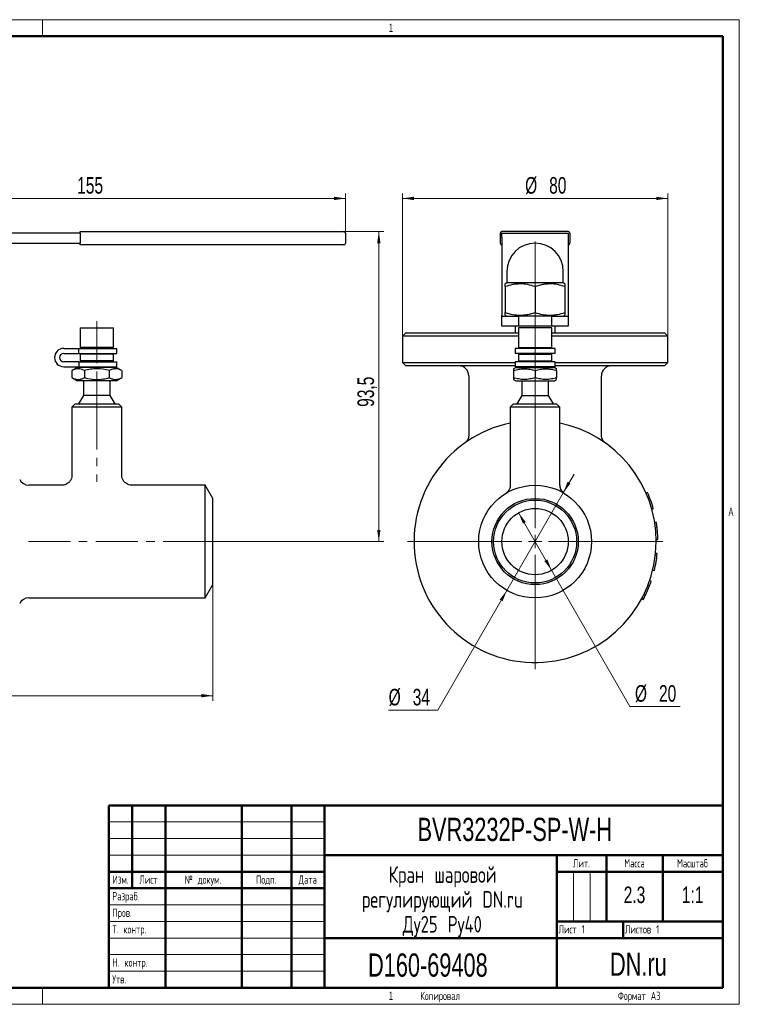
# Model space of a CAD drawing. Header units: millimetres. Extents: x 0 to 420, y 0 to 297.
# Tile 14 of 14: x 203 to 420, y 0 to 297. Entities that reach past the tile are written whole.
import ezdxf

# ---------------------------------------------------------------- set-up
doc = ezdxf.new("R2010")
doc.units = ezdxf.units.MM
doc.linetypes.add('CENTERX2', pattern=[20.32, 12.7, -2.54, 2.54, -2.54])
doc.layers.add('ОСНОВНОЙ', color=7, linetype='Continuous', lineweight=25)
doc.styles.add('SLDTEXTSTYLE0', font='TXT', dxfattribs={"width": 0.7, "bigfont": 'bigfont'})
doc.styles.add('SLDTEXTSTYLE1', font='TXT', dxfattribs={"width": 0.7})
doc.styles.add('SLDTEXTSTYLE2', font='TXT', dxfattribs={"width": 0.605})
doc.dimstyles.new('SLDDIMSTYLE0', dxfattribs={"dimtxt": 5, "dimasz": 3.5, "dimexe": 0, "dimexo": 0.0625, "dimgap": 1.25, "dimtad": 2, "dimrnd": 1e-09, "dimzin": 12, "dimdsep": 46, "dimtxsty": 'SLDTEXTSTYLE1', "dimsah": 1, "dimcen": 0.09, "dimadec": 0, "dimazin": 3, "dimtfac": 1, "dimtdec": 3, "dimtofl": 0, "dimtmove": 0, "dimatfit": 3, "dimfxl": 1, "dimfrac": 2, "dimtolj": 1, "dimtzin": 12, "dimarcsym": 0})
doc.dimstyles.new('SLDDIMSTYLE1', dxfattribs={"dimtxt": 5, "dimasz": 3.5, "dimexe": 0, "dimexo": 0.0625, "dimgap": 1.25, "dimtad": 2, "dimrnd": 1e-09, "dimzin": 12, "dimdsep": 46, "dimtxsty": 'SLDTEXTSTYLE1', "dimsah": 1, "dimcen": 0.09, "dimadec": 0, "dimazin": 3, "dimtol": 1, "dimtp": 3, "dimtm": 3, "dimtfac": 1, "dimtdec": 3, "dimtofl": 0, "dimtmove": 0, "dimatfit": 3, "dimfxl": 1, "dimfrac": 2, "dimtolj": 1, "dimarcsym": 0})
doc.dimstyles.new('SLDDIMSTYLE2', dxfattribs={"dimtxt": 5, "dimasz": 3.5, "dimexe": 0, "dimexo": 0.0625, "dimgap": 1.25, "dimtad": 0, "dimtih": 1, "dimtoh": 1, "dimrnd": 1e-09, "dimzin": 12, "dimdsep": 46, "dimtxsty": 'SLDTEXTSTYLE1', "dimsah": 1, "dimcen": 0, "dimadec": 0, "dimazin": 3, "dimtfac": 1, "dimtdec": 3, "dimtmove": 0, "dimatfit": 3, "dimfxl": 1, "dimfrac": 2, "dimtolj": 1, "dimtzin": 12, "dimarcsym": 0})

# ---------------------------------------------------------------- blocks, each defined once
blk = doc.blocks.new('SW_NOTE_0')
at = {"color": 0, "linetype": 'Continuous', "lineweight": 0, "char_height": 5, "attachment_point": 2, "style": 'SLDTEXTSTYLE0'}
for s, insert in [('Кран шаровой', (17.19, 6.43)), ('регулирующий DN.ru', (17.09, -1.07)), ('Ду25 Ру40', (17.1, -8.57))]:
    blk.add_mtext(s, dxfattribs=dict(at, insert=insert))
blk = doc.blocks.new('_D')
at = {"color": 7, "linetype": 'Continuous', "lineweight": 0}
for p, q in [((291.34, 233.09), (312.84, 233.09)), ((311.34, 139.59), (311.34, 233.09)), ((263.34, 139.59), (312.84, 139.59))]:
    blk.add_line(p, q, dxfattribs=at)
at = {"color": 7, "linetype": 'Continuous', "lineweight": 18}
for points in [[(311.34, 233.09), (310.84, 229.59), (311.84, 229.59)], [(311.34, 139.59), (311.84, 143.09), (310.84, 143.09)]]:
    blk.add_solid(points, dxfattribs=at)
at = {"color": 7, "linetype": 'Continuous', "lineweight": 18, "insert": (304.9, 180.21), "char_height": 5, "attachment_point": 1, "rotation": 90, "style": 'SLDTEXTSTYLE1'}
blk.add_mtext('93,5', dxfattribs=at)
blk = doc.blocks.new('_D_1')
at = {"color": 7, "linetype": 'Continuous', "lineweight": 0}
for p, q in [((146.34, 228.19), (146.34, 244.59)), ((301.34, 232.59), (301.34, 244.59)), ((146.34, 243.09), (301.34, 243.09))]:
    blk.add_line(p, q, dxfattribs=at)
at = {"color": 7, "linetype": 'Continuous', "lineweight": 18}
for points in [[(146.34, 243.09), (149.84, 242.59), (149.84, 243.59)], [(301.34, 243.09), (297.84, 243.59), (297.84, 242.59)]]:
    blk.add_solid(points, dxfattribs=at)
at = {"color": 7, "linetype": 'Continuous', "lineweight": 18, "insert": (220.41, 249.53), "char_height": 5, "attachment_point": 1, "style": 'SLDTEXTSTYLE1'}
blk.add_mtext('155', dxfattribs=at)
blk = doc.blocks.new('_D_2')
at = {"color": 7, "linetype": 'Continuous', "lineweight": 0}
for p, q in [((31.34, 126.59), (31.34, 91.59)), ((261.34, 126.59), (261.34, 91.59)), ((31.34, 93.09), (261.34, 93.09))]:
    blk.add_line(p, q, dxfattribs=at)
at = {"color": 7, "linetype": 'Continuous', "lineweight": 18}
for points in [[(31.34, 93.09), (34.84, 92.59), (34.84, 93.59)], [(261.34, 93.09), (257.84, 93.59), (257.84, 92.59)]]:
    blk.add_solid(points, dxfattribs=at)
at = {"color": 7, "linetype": 'Continuous', "lineweight": 18, "char_height": 5, "attachment_point": 1, "style": 'SLDTEXTSTYLE1'}
for s, insert in [('230', (136.34, 99.53)), ('±3', (147.61, 99.53))]:
    blk.add_mtext(s, dxfattribs=dict(at, insert=insert))
blk = doc.blocks.new('_D_3')
at = {"color": 7, "linetype": 'Continuous', "lineweight": 0}
for p, q in [((318.45, 201.59), (318.45, 244.59)), ((398.45, 201.59), (398.45, 244.59)), ((318.45, 243.09), (398.45, 243.09))]:
    blk.add_line(p, q, dxfattribs=at)
at = {"color": 7, "linetype": 'Continuous', "lineweight": 18}
for points in [[(318.45, 243.09), (321.95, 242.59), (321.95, 243.59)], [(398.45, 243.09), (394.95, 243.59), (394.95, 242.59)]]:
    blk.add_solid(points, dxfattribs=at)
at = {"color": 7, "linetype": 'Continuous', "lineweight": 18, "char_height": 5, "attachment_point": 1, "style": 'SLDTEXTSTYLE1'}
for s, insert in [('%%c', (355.44, 249.53)), ('80', (362.69, 249.53))]:
    blk.add_mtext(s, dxfattribs=dict(at, insert=insert))
blk = doc.blocks.new('_D_4')
at = {"color": 7, "linetype": 'Continuous', "lineweight": 0}
for p, q in [((366.94, 154.32), (370.18, 159.95)), ((366.94, 154.32), (349.96, 124.86)), ((349.96, 124.86), (329.12, 88.71)), ((329.12, 88.71), (314.3, 88.71))]:
    blk.add_line(p, q, dxfattribs=at)
at = {"color": 7, "linetype": 'Continuous', "lineweight": 18}
for points in [[(366.94, 154.32), (369.12, 157.1), (368.25, 157.6)], [(349.96, 124.86), (347.78, 122.08), (348.64, 121.58)]]:
    blk.add_solid(points, dxfattribs=at)
at = {"color": 7, "linetype": 'Continuous', "lineweight": 18, "char_height": 5, "attachment_point": 1, "style": 'SLDTEXTSTYLE1'}
for s, insert in [('%%c', (314.3, 95.16)), ('34', (321.55, 95.16))]:
    blk.add_mtext(s, dxfattribs=dict(at, insert=insert))
blk = doc.blocks.new('_D_5')
at = {"color": 7, "linetype": 'Continuous', "lineweight": 0}
for p, q in [((353.47, 148.26), (363.43, 130.92)), ((363.43, 130.92), (387.01, 89.83)), ((387.01, 89.83), (402.19, 89.83))]:
    blk.add_line(p, q, dxfattribs=at)
at = {"color": 7, "linetype": 'Continuous', "lineweight": 18}
for points in [[(353.47, 148.26), (354.78, 144.98), (355.64, 145.47)], [(363.43, 130.92), (362.12, 134.2), (361.25, 133.7)]]:
    blk.add_solid(points, dxfattribs=at)
at = {"color": 7, "linetype": 'Continuous', "lineweight": 18, "char_height": 5, "attachment_point": 1, "style": 'SLDTEXTSTYLE1'}
for s, insert in [('%%c', (388.54, 96.28)), ('20', (395.79, 96.28))]:
    blk.add_mtext(s, dxfattribs=dict(at, insert=insert))
blk = doc.blocks.new('SW_CENTERMARKSYMBOL_0')
at = {"color": 0, "linetype": 'Continuous', "lineweight": 18}
for p, q in [((0, 4), (0, 90.52)), ((-4, 0), (-38.5, 0)), ((0, 0), (-2, 0)), ((0, 0), (0, 2)), ((0, 0), (0, -2)), ((0, 0), (2, 0)), ((4, 0), (38.5, 0)), ((0, -4), (0, -38.5))]:
    blk.add_line(p, q, dxfattribs=at)

msp = doc.modelspace()

# ---------------------------------------------------------------- linework, layer by layer
at = {"color": 7, "linetype": 'Continuous', "lineweight": 18}
for p, q in [((0, 297), (420, 297)), ((420, 297), (420, 0)), ((230, 55), (295, 55)), ((230, 50), (295, 50)), ((230, 45), (295, 45)), ((370, 40), (370, 25)), ((375, 40), (375, 25)), ((230, 30), (295, 30)), ((230, 25), (295, 25)), ((230, 20), (295, 20)), ((230, 15), (295, 15)), ((230, 10), (295, 10)), ((0, 0), (420, 0))]:
    msp.add_line(p, q, dxfattribs=at)
at = {"color": 7, "linetype": 'Continuous', "lineweight": 50}
for p, q in [((415, 292), (20, 292)), ((415, 5), (415, 292)), ((230, 60), (415, 60)), ((230, 60), (230, 5)), ((237, 35), (237, 60)), ((247, 60), (247, 5)), ((270, 60), (270, 5)), ((285, 60), (285, 5)), ((295, 60), (295, 5)), ((295, 45), (415, 45)), ((365, 45), (365, 5)), ((380, 45), (380, 25)), ((397, 45), (397, 25)), ((230, 40), (295, 40)), ((365, 40), (415, 40)), ((230, 35), (295, 35)), ((365, 25), (415, 25)), ((385, 25), (385, 20)), ((295, 20), (415, 20)), ((20, 5), (415, 5))]:
    msp.add_line(p, q, dxfattribs=at)
at = {"color": 7, "linetype": 'Continuous', "lineweight": 25}
for p, q in [((221.342, 232.587), (184.257, 232.587)), ((221.342, 233.087), (291.342, 233.087)), ((221.342, 232.587), (221.342, 233.087)), ((221.342, 232.587), (221.342, 229.587)), ((291.342, 233.087), (300.842, 233.087)), ((301.342, 232.587), (301.342, 229.587)), ((347.947, 232.587), (347.947, 229.587)), ((368.447, 233.087), (348.447, 233.087)), ((348.447, 232.587), (368.447, 232.587)), ((348.447, 231.416), (348.447, 232.587)), ((368.447, 232.587), (368.447, 231.416)), ((368.947, 232.587), (368.947, 229.587)), ((184.257, 229.587), (221.342, 229.587)), ((221.342, 229.087), (221.342, 229.587)), ((291.342, 229.087), (221.342, 229.087)), ((300.842, 229.087), (291.342, 229.087)), ((348.447, 231.416), (348.447, 207.88)), ((368.447, 231.416), (368.447, 207.88)), ((349.947, 221.087), (349.947, 217.587)), ((366.947, 217.587), (366.947, 221.087)), ((349.947, 217.587), (349.447, 217.299)), ((366.947, 217.587), (349.947, 217.587)), ((367.447, 217.299), (366.947, 217.587)), ((349.447, 216.495), (349.447, 208.68)), ((358.447, 216.495), (358.447, 208.68)), ((367.447, 216.495), (367.447, 208.68)), ((348.447, 207.587), (348.447, 207.88)), ((348.447, 204.587), (348.447, 207.587)), ((348.447, 207.587), (353.447, 207.587)), ((349.447, 207.876), (349.947, 207.587)), ((353.447, 207.587), (353.447, 204.587)), ((363.447, 207.587), (353.447, 207.587)), ((363.447, 204.587), (363.447, 207.587)), ((363.447, 207.587), (368.447, 207.587)), ((366.947, 207.587), (367.447, 207.876)), ((368.447, 207.88), (368.447, 207.587)), ((368.447, 207.587), (368.447, 204.587)), ((221.342, 204.087), (221.342, 198.087)), ((221.342, 204.087), (231.342, 204.087)), ((231.342, 198.087), (231.342, 204.087)), ((319.447, 202.587), (318.447, 201.587)), ((319.447, 202.587), (353.447, 202.587)), ((353.447, 204.587), (348.447, 204.587)), ((352.447, 204.587), (352.447, 202.587)), ((363.447, 204.587), (353.447, 204.587)), ((353.447, 204.087), (353.447, 198.087)), ((363.447, 204.087), (353.447, 204.087)), ((368.447, 204.587), (363.447, 204.587)), ((363.447, 198.087), (363.447, 204.087)), ((363.447, 202.587), (397.447, 202.587)), ((364.447, 202.587), (364.447, 204.587)), ((398.447, 201.587), (397.447, 202.587)), ((318.447, 201.587), (318.447, 193.587)), ((353.447, 201.587), (318.447, 201.587)), ((398.447, 201.587), (363.447, 201.587)), ((398.447, 193.587), (398.447, 201.587)), ((216.342, 197.837), (220.888, 197.837)), ((216.342, 196.337), (220.888, 196.337)), ((220.888, 196.337), (220.888, 197.837)), ((220.888, 197.837), (232.342, 197.837)), ((220.888, 196.337), (232.342, 196.337)), ((231.342, 198.087), (221.342, 198.087)), ((221.342, 196.087), (221.342, 194.087)), ((231.342, 196.087), (221.342, 196.087)), ((222.342, 198.087), (222.342, 197.837)), ((222.342, 196.337), (222.342, 196.087)), ((230.342, 197.837), (230.342, 198.087)), ((230.342, 196.087), (230.342, 196.337)), ((231.342, 194.087), (231.342, 196.087)), ((232.342, 196.337), (232.342, 197.837)), ((352.447, 197.837), (352.447, 196.337)), ((364.447, 197.837), (352.447, 197.837)), ((364.447, 196.337), (352.447, 196.337)), ((353.447, 198.087), (358.447, 198.087)), ((353.447, 196.087), (353.447, 194.087)), ((353.447, 196.087), (358.447, 196.087)), ((354.447, 198.087), (354.447, 197.837)), ((354.447, 196.337), (354.447, 196.087)), ((358.447, 198.087), (363.447, 198.087)), ((358.447, 196.087), (363.447, 196.087)), ((362.447, 197.837), (362.447, 198.087)), ((362.447, 196.087), (362.447, 196.337)), ((363.447, 194.087), (363.447, 196.087)), ((364.447, 196.337), (364.447, 197.837)), ((220.888, 193.837), (216.342, 193.837)), ((220.888, 193.837), (220.888, 192.337)), ((220.888, 193.837), (232.342, 193.837)), ((231.342, 194.087), (221.342, 194.087)), ((222.342, 194.087), (222.342, 193.837)), ((230.342, 193.837), (230.342, 194.087)), ((232.342, 192.337), (232.342, 193.837)), ((318.447, 193.587), (319.447, 192.587)), ((318.447, 193.587), (352.447, 193.587)), ((352.447, 193.837), (352.447, 192.337)), ((364.447, 193.837), (352.447, 193.837)), ((353.447, 194.087), (358.447, 194.087)), ((354.447, 194.087), (354.447, 193.837)), ((358.447, 194.087), (363.447, 194.087)), ((362.447, 193.837), (362.447, 194.087)), ((364.447, 192.337), (364.447, 193.837)), ((364.447, 193.587), (398.447, 193.587)), ((397.447, 192.587), (398.447, 193.587)), ((216.342, 192.337), (220.888, 192.337)), ((220.492, 192.087), (218.837, 191.132)), ((218.837, 191.132), (218.837, 189.043)), ((232.192, 192.087), (220.492, 192.087)), ((220.888, 192.337), (232.342, 192.337)), ((222.342, 192.337), (222.342, 192.087)), ((222.59, 191.132), (222.59, 189.043)), ((230.095, 191.132), (230.095, 189.043)), ((230.342, 192.087), (230.342, 192.337)), ((233.848, 191.132), (232.192, 192.087)), ((233.848, 191.132), (233.848, 189.043)), ((352.447, 192.587), (319.447, 192.587)), ((352.597, 192.087), (351.947, 191.712)), ((351.947, 191.132), (351.947, 189.043)), ((364.447, 192.337), (352.447, 192.337)), ((352.597, 192.087), (358.447, 192.087)), ((354.447, 192.337), (354.447, 192.087)), ((358.447, 192.087), (364.297, 192.087)), ((358.447, 191.132), (358.447, 189.043)), ((362.447, 192.087), (362.447, 192.337)), ((364.947, 191.712), (364.297, 192.087)), ((397.447, 192.587), (364.447, 192.587)), ((364.947, 191.132), (364.947, 189.043)), ((218.837, 189.043), (220.492, 188.087)), ((232.192, 188.087), (220.492, 188.087)), ((222.342, 188.087), (222.342, 183.685)), ((230.342, 183.685), (230.342, 188.087)), ((232.192, 188.087), (233.848, 189.043)), ((338.447, 189.587), (338.447, 171.74)), ((351.947, 188.463), (352.597, 188.087)), ((352.597, 188.087), (358.447, 188.087)), ((354.447, 188.087), (354.447, 183.685)), ((358.447, 188.087), (364.297, 188.087)), ((362.447, 183.685), (362.447, 188.087)), ((364.297, 188.087), (364.947, 188.463)), ((378.447, 171.727), (378.447, 189.587)), ((222.342, 183.685), (220.842, 181.087)), ((230.342, 183.685), (222.342, 183.685)), ((231.842, 181.087), (230.342, 183.685)), ((354.447, 183.685), (352.947, 181.087)), ((354.447, 183.685), (358.447, 183.685)), ((358.447, 183.685), (362.447, 183.685)), ((363.947, 181.087), (362.447, 183.685)), ((219.842, 181.087), (218.842, 180.087)), ((218.842, 180.087), (218.842, 159.583)), ((233.842, 180.087), (218.842, 180.087)), ((219.842, 181.087), (232.842, 181.087)), ((233.842, 180.087), (232.842, 181.087)), ((233.842, 159.587), (233.842, 180.087)), ((351.947, 181.087), (350.947, 180.087)), ((350.947, 180.087), (350.947, 156.613)), ((358.447, 180.087), (350.947, 180.087)), ((351.947, 181.087), (358.447, 181.087)), ((358.447, 181.087), (364.947, 181.087)), ((365.947, 180.087), (358.447, 180.087)), ((365.947, 180.087), (364.947, 181.087)), ((365.947, 156.611), (365.947, 180.087)), ((215.846, 156.587), (205.794, 156.587)), ((259.033, 156.587), (236.842, 156.587)), ((261.342, 152.587), (259.033, 156.587)), ((259.033, 139.587), (259.033, 156.587)), ((261.342, 139.587), (261.342, 152.587)), ((392.367, 154.368), (391.908, 154.169)), ((394.067, 149.598), (393.586, 149.463)), ((394.085, 149.535), (393.603, 149.401)), ((394.102, 149.473), (393.62, 149.339)), ((394.982, 145.437), (394.488, 145.358)), ((395.002, 145.309), (394.508, 145.231)), ((395.441, 140.263), (394.941, 140.254)), ((395.443, 140.133), (394.943, 140.126)), ((259.033, 122.587), (259.033, 139.587)), ((261.342, 126.587), (261.342, 139.587)), ((395.261, 135.877), (394.763, 135.927)), ((395.274, 136.006), (394.776, 136.054)), ((394.378, 130.758), (393.893, 130.877)), ((394.409, 130.884), (393.923, 131.002)), ((392.992, 127.802), (393.466, 127.641)), ((259.033, 122.587), (261.342, 126.587)), ((392.479, 126.393), (392.945, 126.212)), ((205.794, 122.587), (259.033, 122.587)), ((390.598, 122.308), (391.039, 122.071)), ((391.281, 123.644), (391.731, 123.425))]:
    msp.add_line(p, q, dxfattribs=at)
at = {"color": 7, "linetype": 'CENTERX2', "lineweight": 18}
for p, q in [((226.342, 206.087), (226.342, 188.087)), ((226.342, 188.087), (226.342, 183.685)), ((226.342, 181.087), (226.342, 183.685)), ((226.342, 180.087), (226.342, 181.087)), ((226.342, 180.087), (226.342, 157.587)), ((259.033, 139.587), (203.794, 139.587)), ((259.033, 139.587), (263.342, 139.587))]:
    msp.add_line(p, q, dxfattribs=at)
at = {"color": 7, "linetype": 'Continuous', "lineweight": 25}
for radius in [17, 13, 12.5, 10]:
    msp.add_circle((358.447, 139.587), radius, dxfattribs=at)
for centre, radius, start, end in [((300.842, 232.587), 0.5, 0, 90), ((348.447, 232.587), 0.5, 90, 180), ((368.447, 232.587), 0.5, 0, 90), ((300.842, 229.587), 0.5, 270, 0), ((348.447, 229.587), 0.5, 180, 270), ((358.447, 221.087), 8.5, 0, 180), ((368.447, 229.587), 0.5, 270, 0), ((216.342, 195.087), 2.75, 90, 270), ((216.342, 195.087), 1.25, 90, 270), ((335.447, 189.587), 3, 0, 90), ((381.447, 189.587), 3, 90, 180), ((358.447, 139.587), 36.5, 101.85757, 0), ((358.447, 139.587), 36.5, 0, 78.14243), ((205.794, 159.587), 3, 205.5768, 270), ((358.447, 139.587), 37, 15.69747, 23.54621), ((358.447, 139.587), 37, 1.0465, 8.89524), ((358.447, 139.587), 37, 346.39552, 354.24426), ((358.447, 139.587), 37, 334.09917, 338.80841), ((358.447, 139.587), 37, 338.80841, 341.16303), ((205.794, 119.587), 3, 90, 154.4232), ((358.447, 139.587), 37, 331.74455, 334.09917)]:
    msp.add_arc(centre, radius, start, end, dxfattribs=at)
for points, knots in [([(358.447, 216.495), (357.713, 216.74), (356.972, 216.942), (355.477, 217.221), (354.721, 217.298), (353.573, 217.299), (353.189, 217.28), (352.429, 217.207), (352.051, 217.153), (350.925, 216.942), (350.183, 216.74), (349.447, 216.495)], [0, 0, 0, 0, 0.25, 0.25, 0.5, 0.5, 0.625, 0.625, 0.75, 0.75, 1, 1, 1, 1]), ([(349.447, 216.495), (349.447, 216.611), (349.447, 216.845), (349.447, 217.057), (349.447, 217.183), (349.447, 217.251), (349.447, 217.292), (349.447, 217.296), (349.447, 217.297)], [0, 0, 0, 0, 0.2508152, 0.5024965, 0.6300635, 0.7578248, 0.8862268, 1, 1, 1, 1]), ([(367.447, 216.495), (366.713, 216.74), (365.972, 216.942), (364.477, 217.221), (363.721, 217.298), (362.573, 217.299), (362.189, 217.28), (361.429, 217.207), (361.051, 217.153), (359.925, 216.942), (359.183, 216.74), (358.447, 216.495)], [0, 0, 0, 0, 0.25, 0.25, 0.5, 0.5, 0.625, 0.625, 0.75, 0.75, 1, 1, 1, 1]), ([(367.447, 217.297), (367.447, 217.298), (367.447, 217.306), (367.447, 217.253), (367.447, 217.094), (367.447, 216.841), (367.447, 216.61), (367.447, 216.495)], [0, 0, 0, 0, 0.01487, 0.257821, 0.5023043, 0.7506747, 1, 1, 1, 1]), ([(349.447, 208.68), (350.182, 208.435), (350.922, 208.233), (352.418, 207.954), (353.174, 207.877), (354.321, 207.876), (354.706, 207.895), (355.466, 207.968), (355.844, 208.022), (356.97, 208.232), (357.712, 208.435), (358.447, 208.68)], [0, 0, 0, 0, 0.25, 0.25, 0.5, 0.5, 0.625, 0.625, 0.75, 0.75, 1, 1, 1, 1]), ([(349.447, 207.878), (349.447, 207.877), (349.447, 207.869), (349.447, 207.922), (349.447, 208.08), (349.447, 208.334), (349.447, 208.564), (349.447, 208.68)], [0, 0, 0, 0, 0.01487, 0.257821, 0.5023043, 0.7506747, 1, 1, 1, 1]), ([(358.447, 208.68), (359.182, 208.435), (359.922, 208.233), (361.418, 207.954), (362.174, 207.877), (363.321, 207.876), (363.706, 207.895), (364.466, 207.968), (364.844, 208.022), (365.97, 208.232), (366.712, 208.435), (367.447, 208.68)], [0, 0, 0, 0, 0.25, 0.25, 0.5, 0.5, 0.625, 0.625, 0.75, 0.75, 1, 1, 1, 1]), ([(367.447, 208.68), (367.447, 208.564), (367.447, 208.33), (367.447, 208.118), (367.447, 207.992), (367.447, 207.924), (367.447, 207.883), (367.447, 207.879), (367.447, 207.878)], [0, 0, 0, 0, 0.2508152, 0.5024965, 0.6300635, 0.7578248, 0.8862268, 1, 1, 1, 1]), ([(222.59, 191.132), (222.283, 191.308), (221.975, 191.454), (221.351, 191.656), (221.036, 191.712), (220.557, 191.712), (220.397, 191.699), (220.08, 191.646), (219.922, 191.607), (219.453, 191.455), (219.144, 191.309), (218.837, 191.132)], [0, 0, 0, 0, 0.25, 0.25, 0.5, 0.5, 0.625, 0.625, 0.75, 0.75, 1, 1, 1, 1]), ([(230.095, 191.132), (228.873, 191.484), (227.628, 191.712), (225.7, 191.712), (225.066, 191.656), (223.817, 191.454), (223.2, 191.308), (222.59, 191.132)], [0, 0, 0, 0, 0.5, 0.5, 0.75, 0.75, 1, 1, 1, 1]), ([(233.848, 191.132), (233.541, 191.308), (233.233, 191.454), (232.609, 191.656), (232.294, 191.712), (231.816, 191.712), (231.655, 191.699), (231.338, 191.646), (231.181, 191.607), (230.711, 191.455), (230.402, 191.309), (230.095, 191.132)], [0, 0, 0, 0, 0.25, 0.25, 0.5, 0.5, 0.625, 0.625, 0.75, 0.75, 1, 1, 1, 1]), ([(351.947, 191.711), (351.947, 191.711), (351.947, 191.718), (351.947, 191.68), (351.947, 191.565), (351.947, 191.382), (351.947, 191.215), (351.947, 191.132)], [0, 0, 0, 0, 0.0126062, 0.2560972, 0.5011319, 0.7500847, 1, 1, 1, 1]), ([(351.947, 191.132), (352.478, 191.308), (353.012, 191.454), (354.093, 191.656), (354.638, 191.712), (355.467, 191.712), (355.745, 191.699), (356.294, 191.646), (356.567, 191.607), (357.38, 191.455), (357.916, 191.309), (358.447, 191.132)], [0, 0, 0, 0, 0.25, 0.25, 0.5, 0.5, 0.625, 0.625, 0.75, 0.75, 1, 1, 1, 1]), ([(358.447, 191.132), (358.978, 191.308), (359.512, 191.454), (360.593, 191.656), (361.138, 191.712), (361.967, 191.712), (362.245, 191.699), (362.794, 191.646), (363.067, 191.607), (363.88, 191.455), (364.416, 191.309), (364.947, 191.132)], [0, 0, 0, 0, 0.25, 0.25, 0.5, 0.5, 0.625, 0.625, 0.75, 0.75, 1, 1, 1, 1]), ([(364.947, 191.132), (364.947, 191.215), (364.947, 191.384), (364.947, 191.537), (364.947, 191.628), (364.947, 191.677), (364.947, 191.707), (364.947, 191.71), (364.947, 191.711)], [0, 0, 0, 0, 0.2502709, 0.5014017, 0.6286804, 0.7561518, 0.884259, 1, 1, 1, 1]), ([(218.837, 189.043), (219.143, 188.866), (219.452, 188.721), (220.075, 188.519), (220.39, 188.463), (220.869, 188.462), (221.029, 188.476), (221.346, 188.529), (221.504, 188.568), (221.973, 188.72), (222.283, 188.866), (222.59, 189.043)], [0, 0, 0, 0, 0.25, 0.25, 0.5, 0.5, 0.625, 0.625, 0.75, 0.75, 1, 1, 1, 1]), ([(222.59, 189.043), (223.812, 188.69), (225.056, 188.463), (226.984, 188.463), (227.618, 188.519), (228.868, 188.721), (229.484, 188.867), (230.095, 189.043)], [0, 0, 0, 0, 0.5, 0.5, 0.75, 0.75, 1, 1, 1, 1]), ([(230.095, 189.043), (230.401, 188.866), (230.71, 188.721), (231.334, 188.519), (231.649, 188.463), (232.127, 188.462), (232.288, 188.476), (232.605, 188.529), (232.762, 188.568), (233.232, 188.72), (233.541, 188.866), (233.848, 189.043)], [0, 0, 0, 0, 0.25, 0.25, 0.5, 0.5, 0.625, 0.625, 0.75, 0.75, 1, 1, 1, 1]), ([(358.447, 189.043), (357.917, 188.866), (357.382, 188.721), (356.302, 188.519), (355.756, 188.463), (354.927, 188.462), (354.65, 188.476), (354.1, 188.529), (353.828, 188.568), (353.014, 188.72), (352.479, 188.866), (351.947, 189.043)], [0, 0, 0, 0, 0.25, 0.25, 0.5, 0.5, 0.625, 0.625, 0.75, 0.75, 1, 1, 1, 1]), ([(351.947, 189.043), (351.947, 188.959), (351.947, 188.791), (351.947, 188.638), (351.947, 188.547), (351.947, 188.498), (351.947, 188.468), (351.947, 188.465), (351.947, 188.464)], [0, 0, 0, 0, 0.25027086, 0.50140165, 0.62868042, 0.75615184, 0.88425904, 1, 1, 1, 1]), ([(364.947, 189.043), (364.417, 188.866), (363.882, 188.721), (362.802, 188.519), (362.256, 188.463), (361.427, 188.462), (361.15, 188.476), (360.6, 188.529), (360.328, 188.568), (359.514, 188.72), (358.979, 188.866), (358.447, 189.043)], [0, 0, 0, 0, 0.25, 0.25, 0.5, 0.5, 0.625, 0.625, 0.75, 0.75, 1, 1, 1, 1]), ([(364.947, 188.464), (364.947, 188.463), (364.947, 188.457), (364.947, 188.495), (364.947, 188.609), (364.947, 188.793), (364.947, 188.96), (364.947, 189.043)], [0, 0, 0, 0, 0.0126062, 0.2560972, 0.5011319, 0.7500847, 1, 1, 1, 1]), ([(338.435, 171.744), (338.433, 171.563), (338.429, 171.182), (338.272, 170.647), (338.049, 170.18), (337.798, 169.826), (337.596, 169.599), (337.478, 169.495), (337.446, 169.467)], [0, 0, 0, 0, 0.2110305, 0.443572, 0.6457246, 0.8156402, 0.9497688, 1, 1, 1, 1]), ([(379.448, 169.468), (379.371, 169.539), (379.154, 169.743), (378.851, 170.156), (378.558, 170.803), (378.413, 171.357), (378.454, 171.694), (378.457, 171.723)], [0, 0, 0, 0, 0.1241407, 0.3522435, 0.5982548, 0.9664112, 1, 1, 1, 1]), ([(218.821, 159.584), (218.817, 159.379), (218.808, 158.884), (218.509, 158.128), (217.997, 157.442), (217.363, 156.966), (216.734, 156.703), (216.227, 156.591), (215.938, 156.597), (215.846, 156.598)], [0, 0, 0, 0, 0.1304764, 0.3150702, 0.5082118, 0.671807, 0.8150787, 0.9413867, 1, 1, 1, 1]), ([(236.843, 156.611), (236.689, 156.609), (236.26, 156.603), (235.591, 156.827), (234.889, 157.26), (234.314, 157.891), (233.957, 158.668), (233.817, 159.267), (233.849, 159.572), (233.852, 159.603)], [0, 0, 0, 0, 0.0979277, 0.2719964, 0.4388074, 0.6201763, 0.8051311, 0.9804643, 1, 1, 1, 1]), ([(350.938, 156.614), (350.931, 156.417), (350.917, 156.016), (350.737, 155.462), (350.489, 154.99), (350.217, 154.635), (349.978, 154.393), (349.833, 154.279), (349.781, 154.238)], [0, 0, 0, 0, 0.2146273, 0.4368042, 0.6306753, 0.7948727, 0.9262059, 1, 1, 1, 1]), ([(367.113, 154.236), (367.108, 154.24), (367.031, 154.296), (366.798, 154.504), (366.443, 154.908), (366.101, 155.578), (365.927, 156.175), (365.961, 156.547), (365.967, 156.61)], [0, 0, 0, 0, 0.0064026, 0.1057314, 0.3411231, 0.5912571, 0.9306375, 1, 1, 1, 1]), ([(393.969, 149.942), (393.964, 149.958), (393.96, 149.972), (393.955, 149.991), (393.953, 149.996), (393.951, 150.004), (393.95, 150.006), (393.949, 150.011), (393.948, 150.012), (393.941, 150.039), (393.933, 150.063), (393.919, 150.111), (393.912, 150.134), (393.903, 150.166), (393.9, 150.177), (393.895, 150.192), (393.894, 150.197), (393.891, 150.207), (393.889, 150.211), (393.881, 150.237), (393.876, 150.256), (393.869, 150.28), (393.866, 150.287), (393.862, 150.301), (393.861, 150.306), (393.857, 150.318), (393.856, 150.323), (393.854, 150.329), (393.853, 150.331), (393.852, 150.334), (393.852, 150.335), (393.852, 150.336), (393.851, 150.337), (393.85, 150.341), (393.849, 150.344), (393.848, 150.346)], [0, 0, 0, 0, 0.0625, 0.0625, 0.09375, 0.09375, 0.109375, 0.109375, 0.125, 0.125, 0.25, 0.25, 0.375, 0.375, 0.4375, 0.4375, 0.46875, 0.46875, 0.5, 0.5, 0.625, 0.625, 0.6875, 0.6875, 0.75, 0.75, 0.8125, 0.8125, 0.84375, 0.84375, 0.859375, 0.859375, 0.875, 0.875, 1, 1, 1, 1]), ([(395.167, 144.135), (395.164, 144.154), (395.162, 144.17), (395.16, 144.19), (395.159, 144.196), (395.158, 144.205), (395.158, 144.208), (395.157, 144.213), (395.157, 144.214), (395.153, 144.243), (395.15, 144.271), (395.142, 144.327), (395.139, 144.354), (395.132, 144.406), (395.129, 144.431), (395.12, 144.5), (395.114, 144.544), (395.105, 144.609), (395.102, 144.63), (395.098, 144.661), (395.096, 144.671), (395.094, 144.686), (395.094, 144.691), (395.092, 144.701), (395.091, 144.707), (395.088, 144.728), (395.086, 144.745), (395.083, 144.768), (395.082, 144.776), (395.079, 144.791), (395.078, 144.799), (395.075, 144.82), (395.074, 144.833), (395.071, 144.849), (395.07, 144.855), (395.069, 144.865), (395.068, 144.869), (395.067, 144.882), (395.065, 144.889), (395.064, 144.902), (395.063, 144.907), (395.062, 144.913), (395.062, 144.915), (395.061, 144.917), (395.061, 144.918), (395.061, 144.919), (395.061, 144.919), (395.061, 144.919), (395.061, 144.92), (395.061, 144.921), (395.061, 144.922), (395.061, 144.923)], [0, 0, 0, 0, 0.03125, 0.03125, 0.046875, 0.046875, 0.0546875, 0.0546875, 0.0625, 0.0625, 0.125, 0.125, 0.1875, 0.1875, 0.25, 0.25, 0.375, 0.375, 0.4375, 0.4375, 0.46875, 0.46875, 0.484375, 0.484375, 0.5, 0.5, 0.5625, 0.5625, 0.59375, 0.59375, 0.625, 0.625, 0.6875, 0.6875, 0.71875, 0.71875, 0.75, 0.75, 0.8125, 0.8125, 0.875, 0.875, 0.90625, 0.90625, 0.921875, 0.921875, 0.9296875, 0.9296875, 0.9375, 0.9375, 1, 1, 1, 1]), ([(395.259, 143.311), (395.259, 143.312), (395.259, 143.313), (395.259, 143.316), (395.259, 143.317), (395.259, 143.318), (395.259, 143.319), (395.259, 143.32), (395.259, 143.32), (395.258, 143.321), (395.258, 143.321), (395.258, 143.325), (395.258, 143.33), (395.257, 143.339), (395.256, 143.342), (395.256, 143.349), (395.255, 143.353), (395.254, 143.365), (395.253, 143.373), (395.252, 143.389), (395.251, 143.394), (395.25, 143.405), (395.249, 143.411), (395.247, 143.43), (395.246, 143.444), (395.243, 143.465), (395.243, 143.473), (395.242, 143.484), (395.241, 143.488), (395.24, 143.496), (395.24, 143.499), (395.236, 143.539), (395.231, 143.579), (395.224, 143.645), (395.222, 143.668), (395.216, 143.716), (395.213, 143.742), (395.207, 143.797), (395.204, 143.825), (395.199, 143.87), (395.197, 143.885), (395.193, 143.916), (395.191, 143.932), (395.188, 143.964), (395.186, 143.979), (395.183, 144.002), (395.182, 144.009), (395.18, 144.024), (395.18, 144.029), (395.176, 144.059), (395.172, 144.093), (395.167, 144.135)], [0, 0, 0, 0, 0.0625, 0.0625, 0.09375, 0.09375, 0.109375, 0.109375, 0.1171875, 0.1171875, 0.125, 0.125, 0.1875, 0.1875, 0.21875, 0.21875, 0.25, 0.25, 0.3125, 0.3125, 0.34375, 0.34375, 0.375, 0.375, 0.4375, 0.4375, 0.46875, 0.46875, 0.484375, 0.484375, 0.5, 0.5, 0.625, 0.625, 0.6875, 0.6875, 0.75, 0.75, 0.8125, 0.8125, 0.84375, 0.84375, 0.875, 0.875, 0.90625, 0.90625, 0.921875, 0.921875, 0.9375, 0.9375, 1, 1, 1, 1]), ([(394.708, 135.417), (394.708, 135.416), (394.708, 135.414), (394.706, 135.397), (394.702, 135.365), (394.698, 135.327), (394.694, 135.294), (394.692, 135.278)], [0, 0, 0, 0, 0.2500306, 0.5000561, 0.7500241, 0.8750268, 1, 1, 1, 1]), ([(394.845, 132.936), (394.857, 133.005), (394.869, 133.068), (394.884, 133.155), (394.889, 133.182), (394.895, 133.22), (394.898, 133.233), (394.901, 133.251), (394.902, 133.257), (394.903, 133.266), (394.904, 133.269), (394.905, 133.273), (394.905, 133.275), (394.905, 133.278), (394.905, 133.278), (394.912, 133.317), (394.918, 133.35), (394.925, 133.394), (394.928, 133.408), (394.931, 133.427), (394.932, 133.434), (394.933, 133.443), (394.934, 133.445), (394.935, 133.451), (394.935, 133.453), (394.941, 133.485), (394.945, 133.514), (394.953, 133.559), (394.955, 133.575), (394.961, 133.606), (394.963, 133.622), (394.972, 133.673), (394.977, 133.706), (394.984, 133.753), (394.987, 133.769), (394.991, 133.792), (394.992, 133.799), (394.994, 133.814), (394.995, 133.821), (395.006, 133.892), (395.017, 133.96), (395.033, 134.069), (395.039, 134.105), (395.05, 134.177), (395.055, 134.213), (395.062, 134.265), (395.065, 134.283), (395.069, 134.31), (395.07, 134.32), (395.072, 134.334), (395.073, 134.339), (395.074, 134.346), (395.075, 134.349), (395.075, 134.353), (395.076, 134.357), (395.079, 134.383), (395.085, 134.42), (395.092, 134.47)], [0, 0, 0, 0, 0.125, 0.125, 0.1875, 0.1875, 0.21875, 0.21875, 0.234375, 0.234375, 0.2421875, 0.2421875, 0.2460938, 0.2460938, 0.25, 0.25, 0.3125, 0.3125, 0.34375, 0.34375, 0.359375, 0.359375, 0.3671875, 0.3671875, 0.375, 0.375, 0.4375, 0.4375, 0.46875, 0.46875, 0.5, 0.5, 0.5625, 0.5625, 0.59375, 0.59375, 0.609375, 0.609375, 0.625, 0.625, 0.75, 0.75, 0.8125, 0.8125, 0.875, 0.875, 0.90625, 0.90625, 0.921875, 0.921875, 0.9296875, 0.9296875, 0.9335938, 0.9335938, 0.9375, 0.9375, 1, 1, 1, 1]), ([(394.499, 131.264), (394.5, 131.269), (394.502, 131.279), (394.522, 131.365), (394.544, 131.461), (394.56, 131.532), (394.563, 131.548)], [0, 0, 0, 0, 0.3047882, 0.6098769, 0.9159181, 1, 1, 1, 1]), ([(394.845, 132.937), (394.845, 132.938), (394.858, 133.009), (394.881, 133.137), (394.911, 133.311), (394.935, 133.454), (394.959, 133.594), (394.961, 133.611), (394.963, 133.622)], [0, 0, 0, 0, 0.0018538, 0.1695484, 0.3367731, 0.5023403, 0.6696553, 1, 1, 1, 1])]:
    msp.add_open_spline(points, degree=3, knots=knots, dxfattribs=at)
at = {"layer": 'ОСНОВНОЙ', "linetype": 'Continuous', "lineweight": 18}
for p, q in [((210, 292), (210, 297)), ((20, 292), (415, 292)), ((217.5, 292.001), (217.5, 291.999)), ((415, 292), (415, 5)), ((415.001, 148.5), (414.999, 148.5)), ((415, 5), (20, 5)), ((210, 5), (210, 0)), ((217.5, 4.999), (217.5, 5.001))]:
    msp.add_line(p, q, dxfattribs=at)

# ---------------------------------------------------------------- block references
at = {"color": 7, "linetype": 'Continuous', "lineweight": 0}
for name, p in [('SW_CENTERMARKSYMBOL_0', (358.447, 139.587)), ('SW_NOTE_0', (313.387, 35.208))]:
    msp.add_blockref(name, p, dxfattribs=at)

# ---------------------------------------------------------------- texts
for s, insert, char_height, attachment_point, style in [('BVR3232P-SP-W-H', (352.33, 56.252), 7, 2, 'SLDTEXTSTYLE1'), ('Лит.', (372.433, 43.796), 2.5, 2, 'SLDTEXTSTYLE0'), ('Масса', (388.399, 43.796), 2.5, 2, 'SLDTEXTSTYLE0'), ('Масштаб', (405.862, 43.796), 2.5, 2, 'SLDTEXTSTYLE0'), ('Изм.', (233.494, 38.857), 2.5, 2, 'SLDTEXTSTYLE0'), ('Лист', (241.895, 38.857), 2.5, 2, 'SLDTEXTSTYLE0'), ('№ докум.', (258.312, 38.857), 2.5, 2, 'SLDTEXTSTYLE0'), ('Подп.', (277.412, 38.857), 2.5, 2, 'SLDTEXTSTYLE0'), ('Дата', (289.901, 38.857), 2.5, 2, 'SLDTEXTSTYLE0'), ('Разраб.', (231, 33.857), 2.5, 1, 'SLDTEXTSTYLE0'), ('2.3', (388.411, 35.537), 5, 2, 'SLDTEXTSTYLE1'), ('1:1', (405.946, 35.537), 5, 2, 'SLDTEXTSTYLE1'), ('Пров.', (231, 28.857), 2.5, 1, 'SLDTEXTSTYLE0'), ('Т. контр.', (231, 23.857), 2.5, 1, 'SLDTEXTSTYLE0'), ('Лист 1', (365.5, 23.857), 2.5, 1, 'SLDTEXTSTYLE0'), ('Листов 1', (385.5, 23.857), 2.5, 1, 'SLDTEXTSTYLE0'), ('D160-69408', (308.091, 15.341), 7, 1, 'SLDTEXTSTYLE1'), ('DN.ru', (389.585, 15.606), 7, 2, 'SLDTEXTSTYLE1'), ('Н. контр.', (231, 13.857), 2.5, 1, 'SLDTEXTSTYLE0'), ('Утв.', (231, 8.796), 2.5, 1, 'SLDTEXTSTYLE0'), ('Копировал', (329.804, 3.796), 2.5, 2, 'SLDTEXTSTYLE0'), ('Формат А3', (389.811, 3.796), 2.5, 2, 'SLDTEXTSTYLE0')]:
    msp.add_mtext(s, dxfattribs=dict(at, insert=insert, char_height=char_height, attachment_point=attachment_point, style=style))
at = {"layer": 'ОСНОВНОЙ', "char_height": 2.5, "attachment_point": 2, "style": 'SLDTEXTSTYLE2'}
for s, insert in [('1', (314.983, 295.823)), ('A', (417.487, 149.823)), ('1', (314.983, 3.823))]:
    msp.add_mtext(s, dxfattribs=dict(at, insert=insert))

# ---------------------------------------------------------------- dimensions: what is measured, and where the dimension line sits
at = {"color": 7, "linetype": 'Continuous', "lineweight": 18}
for base, p1, p2, dimstyle, picture, middle in [((301.342, 243.087), (146.342, 228.187), (301.342, 232.587), 'SLDDIMSTYLE0', '_D_1', (224.313, 243.087)), ((261.342, 93.087), (31.342, 126.587), (261.342, 126.587), 'SLDDIMSTYLE1', '_D_2', (144.867, 93.087))]:
    dim = msp.add_linear_dim(base=base, p1=p1, p2=p2, dimstyle=dimstyle, dxfattribs=at)
    dim.commit()
    dim.dimension.update_dxf_attribs({"geometry": picture, "text_midpoint": middle, "dimtype": 160})
dim = msp.add_linear_dim(base=(398.447, 243.087), p1=(318.447, 201.587), p2=(398.447, 201.587), text='%%c<>', dimstyle='SLDDIMSTYLE0', dxfattribs=at)
dim.commit()
dim.dimension.update_dxf_attribs({"geometry": '_D_3', "text_midpoint": (362.267, 243.087), "dimtype": 160})
dim = msp.add_linear_dim(base=(311.342, 233.087), p1=(263.342, 139.587), p2=(291.342, 233.087), angle=90, dimstyle='SLDDIMSTYLE0', dxfattribs=at)
dim.commit()
dim.dimension.update_dxf_attribs({"geometry": '_D', "text_midpoint": (311.342, 185.189), "dimtype": 160})
for p1, p2, picture, middle in [((349.957, 124.859), (366.938, 154.315), '_D_4', (320.95, 92.805)), ((363.427, 130.915), (353.468, 148.26), '_D_5', (395.366, 93.923))]:
    dim = msp.add_diameter_dim_2p(p1=p1, p2=p2, dimstyle='SLDDIMSTYLE2', dxfattribs=at)
    dim.commit()
    dim.dimension.update_dxf_attribs({"geometry": picture, "text_midpoint": middle, "dimtype": 163})

doc.saveas('drawing.dxf')
